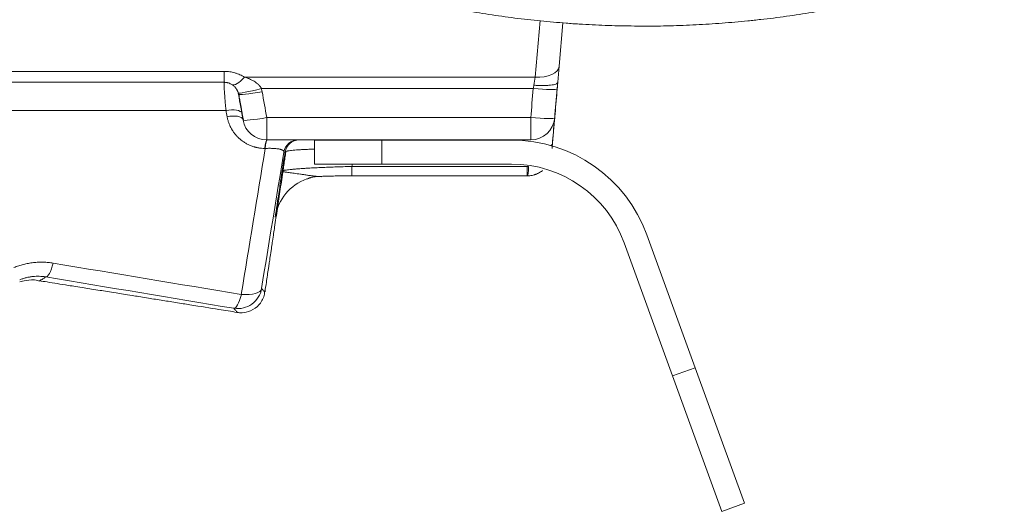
# Model space of a CAD drawing. Header units: millimetres. Extents: x -8 to 594, y 0 to 420.
# Tile 218 of 249: x 503.78 to 514.03, y 112.16 to 117.28. Entities that reach past the tile are written whole.
import ezdxf

# ---------------------------------------------------------------- set-up
doc = ezdxf.new("R2010")
doc.units = ezdxf.units.MM
doc.layers.add('1', color=7, linetype='Continuous', true_color=0xffffff)

msp = doc.modelspace()

# ---------------------------------------------------------------- linework, layer by layer
at = {"layer": '1', "color": 155, "linetype": 'Continuous', "lineweight": 13}
for p, q in [((509.149, 116.682), (509.2, 117.272)), ((503.32, 116.742), (505.911, 116.742)), ((505.911, 116.742), (505.911, 116.628)), ((506.121, 116.682), (509.149, 116.682)), ((509.134, 116.598), (509.149, 116.682)), ((509.128, 116.563), (506.298, 116.563)), ((506.353, 116.028), (506.353, 116.26)), ((506.353, 116.26), (509.102, 116.26)), ((509.102, 116.028), (509.102, 116.26)), ((507.55, 116.027), (507.55, 115.777)), ((507.24, 115.752), (509.063, 115.752)), ((507.24, 115.653), (507.24, 115.752)), ((509.063, 115.653), (509.063, 115.752)), ((510.579, 113.569), (510.814, 113.654))]:
    msp.add_line(p, q, dxfattribs=at)
at = {"layer": '1', "color": 155, "linetype": 'Continuous', "lineweight": 18}
for p, q in [((509.437, 117.248), (509.398, 116.796)), ((509.398, 116.796), (509.383, 116.628)), ((505.911, 116.628), (503.32, 116.628)), ((509.102, 116.028), (506.353, 116.028)), ((506.85, 116.027), (507.55, 116.027)), ((506.85, 115.777), (506.85, 116.027)), ((507.268, 116.028), (507.268, 116.027)), ((508.9, 116.027), (507.55, 116.027)), ((506.85, 115.777), (507.55, 115.777)), ((508.9, 115.777), (507.55, 115.777)), ((507.24, 115.653), (509.063, 115.653)), ((510.31, 115.04), (510.814, 113.654)), ((510.075, 114.955), (510.579, 113.569)), ((506.333, 114.442), (506.332, 114.443)), ((506.334, 114.441), (506.334, 114.441)), ((506.047, 114.231), (506.047, 114.231)), ((511.327, 112.245), (510.814, 113.654)), ((511.092, 112.159), (510.579, 113.569)), ((511.327, 112.245), (511.092, 112.159))]:
    msp.add_line(p, q, dxfattribs=at)
for centre, radius, start, end in [((509.102, 116.278), 0.25, 270, 355), ((508.9, 114.527), 1.5, 20, 90), ((508.9, 114.527), 1.25, 20, 90)]:
    msp.add_arc(centre, radius, start, end, dxfattribs=at)
at = {"layer": '1', "color": 155, "linetype": 'Continuous', "lineweight": 13}
for centre, major_axis, ratio, start_param, end_param in [((509.149, 116.818), (0.249, -0.022), 0.543179, 4.759875, 6.283185), ((506.121, 116.818), (0.131, 0.213), 0.322726, 3.140868, 4.230417), ((506.298, 116.581), (0.242, 0.064), 0.067416, 3.140331, 4.694431), ((509.128, 116.581), (-0.249, 0.022), 0.069492, 1.576876, 3.141593), ((506.305, 116.547), (-0.246, -0.043), 0.068701, 6.281899, 7.841862), ((505.951, 116.272), (-0.148, -0.026), 0.431604, 3.249473, 4.782077), ((505.962, 116.208), (-0.148, -0.026), 0.431589, 3.250523, 4.782027), ((506.353, 116.278), (-0.246, -0.043), 0.068701, 6.2819, 7.841862), ((509.102, 116.278), (-0.249, 0.022), 0.069492, 1.576876, 3.141593), ((506.356, 115.878), (0, -0.15), 0.157199, 3.141593, 4.288201), ((506.359, 115.878), (0, -0.15), 0.157199, 3.141593, 4.288203), ((509.069, 115.803), (0.001, -0.15), 0.058747, 6.282595, 7.500521), ((504.094, 114.848), (-0.041, -0.247), 0.225632, 0.004169, 1.176572), ((506.053, 114.521), (0.204, 0.144), 0.999991, 3.934388, 5.507075), ((506.053, 114.521), (0.041, 0.247), 0.22489, 3.144678, 4.319464), ((506.053, 114.521), (-0.247, 0.04), 0.392123, 1.778563, 3.138379)]:
    msp.add_ellipse(centre, major_axis=major_axis, ratio=ratio, start_param=start_param, end_param=end_param, dxfattribs=at)
at = {"layer": '1', "color": 155, "linetype": 'Continuous', "lineweight": 18}
for centre, major_axis, ratio, start_param, end_param in [((506.353, 116.278), (0, 0.25), 0.999999, 1.745329, 3.141593), ((506.68, 115.878), (0, -0.15), 0.999999, 3.141593, 4.549058), ((506.692, 115.878), (0, -0.15), 1, 3.141593, 4.560638), ((509.078, 116.015), (0.249, -0.022), 0.34087, 5.986137, 6.283185), ((506.936, 115.151), (0.493, -0.081), 0.996092, 1.733459, 1.783173), ((506.936, 115.151), (0.493, -0.081), 0.996092, 2.068583, 3.153851)]:
    msp.add_ellipse(centre, major_axis=major_axis, ratio=ratio, start_param=start_param, end_param=end_param, dxfattribs=at)
for points, knots in [([(510.282, 117.213), (510.237, 117.213), (510.192, 117.214), (510.102, 117.215), (510.057, 117.216), (509.922, 117.219), (509.832, 117.222), (509.697, 117.229), (509.629, 117.233), (509.562, 117.237), (509.517, 117.24), (509.494, 117.242), (509.382, 117.251), (509.203, 117.266), (509.024, 117.287), (508.89, 117.303), (508.845, 117.309), (508.756, 117.322), (508.711, 117.328), (508.578, 117.348), (508.489, 117.363), (508.357, 117.386), (508.312, 117.395), (508.224, 117.411), (508.18, 117.42), (508.048, 117.447), (507.96, 117.466), (507.829, 117.496), (507.764, 117.512), (507.698, 117.528), (507.655, 117.539), (507.633, 117.544), (507.525, 117.572), (507.438, 117.596), (507.266, 117.644), (507.18, 117.67), (507.009, 117.723), (506.924, 117.751), (506.819, 117.787), (506.798, 117.794), (506.755, 117.809), (506.734, 117.816), (506.671, 117.838), (506.629, 117.853), (506.504, 117.9), (506.421, 117.931), (506.296, 117.981), (506.255, 117.997), (506.193, 118.023), (506.173, 118.031), (506.132, 118.049), (505.948, 118.126), (505.766, 118.209), (505.527, 118.326), (505.448, 118.366), (505.33, 118.427), (505.291, 118.448), (505.213, 118.489), (505.097, 118.553), (504.982, 118.618), (504.868, 118.685), (504.83, 118.707), (504.754, 118.753), (504.642, 118.822), (504.53, 118.893), (504.42, 118.965), (504.384, 118.989), (504.311, 119.038), (504.275, 119.063), (504.203, 119.113), (504.167, 119.138), (504.095, 119.189), (504.06, 119.214), (503.954, 119.292), (503.814, 119.396), (503.677, 119.504), (503.576, 119.587), (503.542, 119.614), (503.475, 119.67), (503.375, 119.754), (503.277, 119.84), (503.18, 119.927), (503.148, 119.956), (503.1, 120), (503.084, 120.015), (503.053, 120.044), (502.974, 120.118), (502.896, 120.193), (502.804, 120.284), (502.773, 120.315), (502.713, 120.377), (502.683, 120.407), (502.593, 120.501), (502.534, 120.564), (502.447, 120.659), (502.418, 120.691), (502.361, 120.755), (502.276, 120.852), (502.193, 120.95), (502.125, 121.033), (502.111, 121.049), (502.084, 121.083), (502.07, 121.099), (502.03, 121.149), (501.95, 121.25), (501.872, 121.352), (501.796, 121.454), (501.77, 121.489), (501.72, 121.558), (501.695, 121.592), (501.646, 121.662), (501.621, 121.697), (501.573, 121.767), (501.549, 121.802), (501.478, 121.908), (501.431, 121.979), (501.34, 122.122), (501.295, 122.194), (501.229, 122.303), (501.208, 122.34), (501.165, 122.413), (501.101, 122.523), (501.039, 122.634), (500.979, 122.745), (500.959, 122.783), (500.92, 122.857), (500.901, 122.895), (500.844, 123.008), (500.806, 123.083), (500.752, 123.197), (500.734, 123.235), (500.698, 123.312), (500.681, 123.35), (500.629, 123.465), (500.596, 123.542), (500.53, 123.697), (500.499, 123.775), (500.437, 123.931), (500.408, 124.01), (500.364, 124.128), (500.35, 124.167), (500.322, 124.246), (500.281, 124.365), (500.243, 124.484), (500.205, 124.604), (500.193, 124.644), (500.169, 124.724), (500.157, 124.764), (500.123, 124.884), (500.1, 124.965), (500.058, 125.126), (500.038, 125.207), (500, 125.37), (499.981, 125.451), (499.956, 125.573), (499.947, 125.614), (499.931, 125.696), (499.907, 125.818), (499.885, 125.941), (499.865, 126.065), (499.859, 126.106), (499.846, 126.188), (499.828, 126.311), (499.813, 126.435), (499.798, 126.559), (499.794, 126.6), (499.785, 126.683), (499.781, 126.724), (499.773, 126.807), (499.77, 126.848), (499.763, 126.931), (499.76, 126.973), (499.751, 127.097), (499.742, 127.263), (499.736, 127.429), (499.733, 127.553), (499.732, 127.595), (499.731, 127.678), (499.73, 127.802), (499.732, 127.927), (499.735, 128.051), (499.736, 128.093), (499.739, 128.176), (499.74, 128.217), (499.746, 128.342), (499.751, 128.425), (499.759, 128.549), (499.763, 128.591), (499.769, 128.673), (499.773, 128.715), (499.784, 128.839), (499.793, 128.922), (499.807, 129.046), (499.812, 129.087), (499.823, 129.169), (499.839, 129.293), (499.858, 129.416), (499.878, 129.539), (499.885, 129.581), (499.899, 129.663), (499.922, 129.785), (499.946, 129.908), (499.972, 130.03), (499.981, 130.071), (499.999, 130.152), (500.009, 130.193), (500.028, 130.274), (500.038, 130.315), (500.058, 130.396), (500.068, 130.436), (500.1, 130.557), (500.144, 130.718), (500.192, 130.878), (500.229, 130.998), (500.242, 131.038), (500.268, 131.118), (500.308, 131.237), (500.349, 131.355), (500.393, 131.473), (500.407, 131.513), (500.437, 131.591), (500.452, 131.63), (500.498, 131.747), (500.53, 131.825), (500.579, 131.941), (500.595, 131.98), (500.629, 132.057), (500.646, 132.096), (500.698, 132.211), (500.733, 132.287), (500.806, 132.439), (500.881, 132.59), (500.959, 132.74), (501.019, 132.852), (501.04, 132.889), (501.081, 132.963), (501.143, 133.073), (501.208, 133.183), (501.273, 133.292), (501.296, 133.328), (501.329, 133.382), (501.34, 133.4), (501.363, 133.436), (501.42, 133.526), (501.478, 133.614), (501.549, 133.72), (501.573, 133.755), (501.622, 133.826), (501.646, 133.86), (501.72, 133.965), (501.771, 134.034), (501.847, 134.136), (501.873, 134.171), (501.925, 134.238), (502.004, 134.34), (502.084, 134.44), (502.153, 134.522), (502.166, 134.539), (502.194, 134.572), (502.235, 134.621), (502.333, 134.735), (502.419, 134.831), (502.506, 134.927), (502.535, 134.958), (502.594, 135.021), (502.624, 135.052), (502.684, 135.115), (502.714, 135.146), (502.774, 135.207), (502.805, 135.238), (502.897, 135.329), (503.021, 135.449), (503.149, 135.566), (503.246, 135.653), (503.278, 135.682), (503.344, 135.739), (503.442, 135.825), (503.543, 135.908), (503.644, 135.99), (503.678, 136.017), (503.746, 136.072), (503.781, 136.098), (503.885, 136.178), (503.954, 136.231), (504.06, 136.308), (504.096, 136.334), (504.167, 136.384), (504.203, 136.41), (504.311, 136.484), (504.384, 136.533), (504.531, 136.63), (504.605, 136.677), (504.754, 136.77), (504.83, 136.815), (504.925, 136.871), (504.944, 136.882), (504.982, 136.904), (505.001, 136.915), (505.058, 136.948), (505.174, 137.013), (505.291, 137.075), (505.408, 137.137), (505.448, 137.157), (505.507, 137.187), (505.527, 137.197), (505.566, 137.216), (505.666, 137.265), (505.766, 137.313), (505.927, 137.387), (506.009, 137.423), (506.172, 137.493), (506.254, 137.527), (506.358, 137.568), (506.378, 137.576), (506.42, 137.592), (506.482, 137.616), (506.545, 137.64), (506.67, 137.686), (506.754, 137.716), (506.881, 137.759), (506.924, 137.773), (507.008, 137.801), (507.051, 137.815), (507.179, 137.855), (507.265, 137.88), (507.394, 137.917), (507.437, 137.929), (507.523, 137.953), (507.567, 137.964), (507.654, 137.986), (507.697, 137.997), (507.784, 138.019), (507.828, 138.029), (507.959, 138.059), (508.047, 138.078), (508.223, 138.114), (508.311, 138.131), (508.444, 138.155), (508.488, 138.163), (508.577, 138.177), (508.621, 138.184), (508.754, 138.205), (508.844, 138.217), (508.978, 138.234), (509.022, 138.239), (509.089, 138.247), (509.112, 138.249), (509.156, 138.254), (509.179, 138.257), (509.38, 138.277), (509.56, 138.291), (509.919, 138.309), (510.099, 138.313), (510.28, 138.313)], [0, 0, 0, 0, 0.003906, 0.003906, 0.007812, 0.007812, 0.015625, 0.015625, 0.019531, 0.021484, 0.021484, 0.023437, 0.023437, 0.03125, 0.039062, 0.039062, 0.042969, 0.042969, 0.046875, 0.046875, 0.054687, 0.054687, 0.058594, 0.058594, 0.0625, 0.0625, 0.070312, 0.070312, 0.074219, 0.076172, 0.076172, 0.078125, 0.078125, 0.085937, 0.085937, 0.09375, 0.09375, 0.101562, 0.101562, 0.103516, 0.103516, 0.105469, 0.105469, 0.109375, 0.109375, 0.117187, 0.117187, 0.121094, 0.121094, 0.123047, 0.123047, 0.125, 0.140625, 0.140625, 0.148437, 0.148437, 0.152344, 0.152344, 0.15625, 0.164062, 0.164062, 0.167969, 0.167969, 0.171875, 0.179687, 0.179687, 0.183594, 0.183594, 0.1875, 0.1875, 0.191406, 0.191406, 0.195312, 0.195312, 0.203125, 0.210937, 0.210937, 0.214844, 0.214844, 0.21875, 0.226562, 0.226562, 0.230469, 0.230469, 0.232422, 0.232422, 0.234375, 0.242187, 0.242187, 0.246094, 0.246094, 0.25, 0.25, 0.257812, 0.257812, 0.261719, 0.261719, 0.265625, 0.273437, 0.273437, 0.275391, 0.275391, 0.277344, 0.277344, 0.28125, 0.289062, 0.289062, 0.292969, 0.292969, 0.296875, 0.296875, 0.300781, 0.300781, 0.304687, 0.304687, 0.3125, 0.3125, 0.320312, 0.320312, 0.324219, 0.324219, 0.328125, 0.335937, 0.335937, 0.339844, 0.339844, 0.34375, 0.34375, 0.351562, 0.351562, 0.355469, 0.355469, 0.359375, 0.359375, 0.367187, 0.367187, 0.375, 0.375, 0.382812, 0.382812, 0.386719, 0.386719, 0.390625, 0.398437, 0.398437, 0.402344, 0.402344, 0.40625, 0.40625, 0.414062, 0.414062, 0.421875, 0.421875, 0.429687, 0.429687, 0.433594, 0.433594, 0.4375, 0.445312, 0.445312, 0.449219, 0.449219, 0.453125, 0.460937, 0.460937, 0.464844, 0.464844, 0.46875, 0.46875, 0.472656, 0.472656, 0.476562, 0.476562, 0.484375, 0.492187, 0.492187, 0.496094, 0.496094, 0.5, 0.507812, 0.507812, 0.511719, 0.511719, 0.515625, 0.515625, 0.523437, 0.523437, 0.527344, 0.527344, 0.53125, 0.53125, 0.539062, 0.539062, 0.542969, 0.542969, 0.546875, 0.554687, 0.554687, 0.558594, 0.558594, 0.5625, 0.570312, 0.570312, 0.574219, 0.574219, 0.578125, 0.578125, 0.582031, 0.582031, 0.585937, 0.585937, 0.59375, 0.601562, 0.601562, 0.605469, 0.605469, 0.609375, 0.617187, 0.617187, 0.621094, 0.621094, 0.625, 0.625, 0.632812, 0.632812, 0.636719, 0.636719, 0.640625, 0.640625, 0.648437, 0.648437, 0.65625, 0.664062, 0.664062, 0.667969, 0.667969, 0.671875, 0.679687, 0.679687, 0.683594, 0.683594, 0.685547, 0.685547, 0.6875, 0.695312, 0.695312, 0.699219, 0.699219, 0.703125, 0.703125, 0.710937, 0.710937, 0.714844, 0.714844, 0.71875, 0.726562, 0.726562, 0.728516, 0.728516, 0.730469, 0.734375, 0.742187, 0.742187, 0.746094, 0.746094, 0.75, 0.75, 0.753906, 0.753906, 0.757812, 0.757812, 0.765625, 0.773437, 0.773437, 0.777344, 0.777344, 0.78125, 0.789062, 0.789062, 0.792969, 0.792969, 0.796875, 0.796875, 0.804687, 0.804687, 0.808594, 0.808594, 0.8125, 0.8125, 0.820312, 0.820312, 0.828125, 0.828125, 0.835937, 0.835937, 0.837891, 0.837891, 0.839844, 0.839844, 0.84375, 0.851562, 0.851562, 0.855469, 0.855469, 0.857422, 0.857422, 0.859375, 0.867187, 0.867187, 0.875, 0.875, 0.882812, 0.882812, 0.884766, 0.884766, 0.886719, 0.890625, 0.890625, 0.898437, 0.898437, 0.902344, 0.902344, 0.90625, 0.90625, 0.914062, 0.914062, 0.917969, 0.917969, 0.921875, 0.921875, 0.925781, 0.925781, 0.929687, 0.929687, 0.9375, 0.9375, 0.945312, 0.945312, 0.949219, 0.949219, 0.953125, 0.953125, 0.960937, 0.960937, 0.964844, 0.964844, 0.966797, 0.966797, 0.96875, 0.96875, 0.984375, 0.984375, 1, 1, 1, 1]), ([(520.643, 125.76), (520.629, 125.685), (520.614, 125.61), (520.59, 125.494), (520.581, 125.453), (520.563, 125.372), (520.534, 125.25), (520.504, 125.129), (520.473, 125.008), (520.462, 124.967), (520.44, 124.887), (520.429, 124.847), (520.394, 124.726), (520.37, 124.646), (520.32, 124.486), (520.294, 124.407), (520.241, 124.248), (520.213, 124.169), (520.17, 124.051), (520.155, 124.012), (520.125, 123.933), (520.11, 123.894), (520.064, 123.777), (520.033, 123.699), (519.984, 123.583), (519.967, 123.545), (519.934, 123.467), (519.917, 123.429), (519.865, 123.314), (519.829, 123.237), (519.757, 123.085), (519.682, 122.934), (519.604, 122.785), (519.554, 122.692), (519.544, 122.673), (519.523, 122.636), (519.513, 122.617), (519.482, 122.562), (519.42, 122.451), (519.356, 122.342), (519.29, 122.233), (519.268, 122.197), (519.223, 122.124), (519.201, 122.089), (519.155, 122.017), (519.132, 121.981), (519.085, 121.91), (519.062, 121.875), (518.991, 121.769), (518.894, 121.628), (518.793, 121.49), (518.73, 121.405), (518.717, 121.388), (518.691, 121.354), (518.678, 121.337), (518.639, 121.286), (518.56, 121.184), (518.48, 121.084), (518.398, 120.985), (518.371, 120.952), (518.315, 120.887), (518.287, 120.854), (518.231, 120.789), (518.202, 120.757), (518.145, 120.693), (518.116, 120.661), (518.029, 120.565), (517.97, 120.503), (517.851, 120.378), (517.791, 120.317), (517.698, 120.225), (517.668, 120.195), (517.605, 120.135), (517.512, 120.045), (517.416, 119.957), (517.319, 119.87), (517.286, 119.842), (517.221, 119.784), (517.188, 119.756), (517.122, 119.7), (517.089, 119.672), (517.022, 119.616), (516.988, 119.588), (516.887, 119.506), (516.75, 119.398), (516.61, 119.293), (516.504, 119.216), (516.469, 119.19), (516.397, 119.139), (516.361, 119.114), (516.253, 119.039), (516.181, 118.99), (516.07, 118.918), (516.034, 118.894), (515.959, 118.847), (515.922, 118.824), (515.847, 118.777), (515.791, 118.743), (515.734, 118.709), (515.697, 118.686), (515.678, 118.675), (515.582, 118.619), (515.429, 118.532), (515.273, 118.449), (515.156, 118.387), (515.116, 118.367), (515.037, 118.327), (514.918, 118.268), (514.798, 118.212), (514.677, 118.156), (514.636, 118.138), (514.575, 118.111), (514.555, 118.102), (514.514, 118.084), (514.453, 118.058), (514.371, 118.024), (514.309, 117.998), (514.268, 117.982), (514.247, 117.973), (514.144, 117.932), (513.977, 117.869), (513.809, 117.809), (513.682, 117.766), (513.64, 117.752), (513.555, 117.724), (513.512, 117.711), (513.384, 117.671), (513.299, 117.645), (513.169, 117.609), (513.126, 117.597), (513.061, 117.579), (513.04, 117.573), (512.996, 117.562), (512.931, 117.545), (512.866, 117.528), (512.779, 117.507), (512.735, 117.497), (512.604, 117.467), (512.516, 117.448), (512.341, 117.412), (512.252, 117.395), (512.12, 117.371), (512.075, 117.364), (511.986, 117.349), (511.942, 117.342), (511.809, 117.322), (511.72, 117.309), (511.586, 117.292), (511.541, 117.287), (511.474, 117.28), (511.451, 117.277), (511.407, 117.272), (511.295, 117.261), (511.183, 117.251), (511.048, 117.241), (511.003, 117.237), (510.913, 117.232), (510.868, 117.229), (510.778, 117.225), (510.733, 117.223), (510.643, 117.219), (510.598, 117.218), (510.463, 117.214), (510.372, 117.213), (510.282, 117.213)], [0, 0, 0, 0, 0.016452, 0.016452, 0.025393, 0.025393, 0.034335, 0.052217, 0.052217, 0.061159, 0.061159, 0.0701, 0.0701, 0.087983, 0.087983, 0.105866, 0.105866, 0.123748, 0.123748, 0.13269, 0.13269, 0.141631, 0.141631, 0.159514, 0.159514, 0.168455, 0.168455, 0.177396, 0.177396, 0.195279, 0.195279, 0.213162, 0.231044, 0.231044, 0.235515, 0.235515, 0.239986, 0.239986, 0.248927, 0.26681, 0.26681, 0.275751, 0.275751, 0.284692, 0.284692, 0.293634, 0.293634, 0.302575, 0.302575, 0.320458, 0.33834, 0.33834, 0.342811, 0.342811, 0.347282, 0.347282, 0.356223, 0.374106, 0.374106, 0.383047, 0.383047, 0.391989, 0.391989, 0.40093, 0.40093, 0.409871, 0.409871, 0.427754, 0.427754, 0.445637, 0.445637, 0.454578, 0.454578, 0.463519, 0.481402, 0.481402, 0.490343, 0.490343, 0.499285, 0.499285, 0.508226, 0.508226, 0.517167, 0.517167, 0.53505, 0.552933, 0.552933, 0.561874, 0.561874, 0.570815, 0.570815, 0.588698, 0.588698, 0.597639, 0.597639, 0.606581, 0.606581, 0.615522, 0.619993, 0.619993, 0.624464, 0.624464, 0.642346, 0.660229, 0.660229, 0.66917, 0.66917, 0.678112, 0.695994, 0.695994, 0.704936, 0.704936, 0.709406, 0.709406, 0.713877, 0.722818, 0.727289, 0.727289, 0.73176, 0.73176, 0.749642, 0.767525, 0.767525, 0.776466, 0.776466, 0.785408, 0.785408, 0.80329, 0.80329, 0.812232, 0.812232, 0.816702, 0.816702, 0.821173, 0.830114, 0.830114, 0.839056, 0.839056, 0.856938, 0.856938, 0.874821, 0.874821, 0.883763, 0.883763, 0.892704, 0.892704, 0.910587, 0.910587, 0.919528, 0.919528, 0.923999, 0.923999, 0.928469, 0.946352, 0.946352, 0.955293, 0.955293, 0.964235, 0.964235, 0.973176, 0.973176, 0.982117, 0.982117, 1, 1, 1, 1]), ([(505.99, 116.605), (505.985, 116.608), (505.98, 116.611), (505.971, 116.615), (505.968, 116.617), (505.962, 116.619), (505.959, 116.62), (505.955, 116.621), (505.954, 116.622), (505.952, 116.622), (505.95, 116.623), (505.947, 116.623), (505.942, 116.625), (505.938, 116.625), (505.932, 116.626), (505.93, 116.627), (505.927, 116.627), (505.925, 116.627), (505.919, 116.628), (505.915, 116.628), (505.911, 116.628)], [0, 0, 0, 0, 0.25, 0.25, 0.375, 0.375, 0.5, 0.5, 0.53125, 0.53125, 0.5625, 0.625, 0.625, 0.75, 0.75, 0.8125, 0.8125, 0.875, 0.875, 1, 1, 1, 1]), ([(506.056, 116.516), (506.055, 116.522), (506.053, 116.527), (506.05, 116.535), (506.049, 116.538), (506.047, 116.542), (506.045, 116.545), (506.043, 116.549), (506.041, 116.552), (506.039, 116.556), (506.038, 116.558), (506.037, 116.559), (506.034, 116.564), (506.031, 116.567), (506.026, 116.575), (506.023, 116.578), (506.017, 116.584), (506.014, 116.587), (506.009, 116.592), (506.007, 116.593), (506.004, 116.596), (506.002, 116.597), (505.997, 116.601), (505.994, 116.603), (505.99, 116.605)], [0, 0, 0, 0, 0.125, 0.125, 0.1875, 0.1875, 0.25, 0.25, 0.3125, 0.34375, 0.34375, 0.375, 0.375, 0.5, 0.5, 0.625, 0.625, 0.75, 0.75, 0.8125, 0.8125, 0.875, 0.875, 1, 1, 1, 1]), ([(509.327, 115.988), (509.331, 116.027), (509.334, 116.066), (509.345, 116.193), (509.353, 116.28), (509.368, 116.454), (509.375, 116.541), (509.383, 116.628)], [0, 0, 0, 0, 0.183894, 0.183894, 0.591947, 0.591947, 1, 1, 1, 1]), ([(509.383, 116.628), (509.383, 116.627), (509.383, 116.626), (509.383, 116.625), (509.383, 116.623), (509.382, 116.618), (509.381, 116.608), (509.381, 116.599), (509.379, 116.582), (509.378, 116.571), (509.377, 116.559)], [0, 0, 0, 0, 0.03125, 0.03125, 0.0625, 0.125, 0.25, 0.5, 0.5, 1, 1, 1, 1]), ([(506.062, 116.504), (506.062, 116.504), (506.062, 116.504), (506.062, 116.502), (506.062, 116.501), (506.063, 116.498), (506.064, 116.494), (506.065, 116.488), (506.065, 116.487), (506.065, 116.484), (506.066, 116.483), (506.066, 116.478), (506.067, 116.475), (506.069, 116.465), (506.07, 116.457), (506.073, 116.443), (506.074, 116.438), (506.075, 116.431), (506.075, 116.428), (506.076, 116.423), (506.077, 116.42), (506.079, 116.407), (506.081, 116.395), (506.086, 116.37), (506.088, 116.356), (506.091, 116.339), (506.092, 116.335), (506.093, 116.328), (506.094, 116.324), (506.096, 116.313), (506.097, 116.306), (506.098, 116.298)], [0, 0, 0, 0, 0.0625, 0.0625, 0.125, 0.125, 0.25, 0.25, 0.28125, 0.28125, 0.3125, 0.3125, 0.375, 0.375, 0.5, 0.5, 0.5625, 0.5625, 0.59375, 0.59375, 0.625, 0.625, 0.75, 0.75, 0.875, 0.875, 0.90625, 0.90625, 0.9375, 0.9375, 1, 1, 1, 1]), ([(509.351, 116.256), (509.351, 116.256), (509.351, 116.256), (509.35, 116.254), (509.35, 116.252), (509.35, 116.246), (509.349, 116.241), (509.349, 116.237), (509.349, 116.236), (509.349, 116.234), (509.349, 116.233), (509.348, 116.231), (509.348, 116.229), (509.348, 116.223), (509.347, 116.215), (509.346, 116.201), (509.345, 116.19), (509.344, 116.181), (509.344, 116.176), (509.343, 116.172), (509.343, 116.168), (509.343, 116.167), (509.342, 116.159), (509.341, 116.145), (509.339, 116.123), (509.337, 116.1), (509.335, 116.083), (509.334, 116.071), (509.334, 116.066), (509.333, 116.057), (509.333, 116.053), (509.332, 116.04), (509.33, 116.021), (509.328, 116.002), (509.328, 115.993)], [0, 0, 0, 0, 0.059312, 0.059312, 0.122025, 0.184737, 0.24745, 0.24745, 0.263128, 0.263128, 0.278806, 0.278806, 0.310162, 0.310162, 0.372875, 0.435587, 0.4983, 0.4983, 0.529656, 0.545334, 0.545334, 0.561012, 0.561012, 0.623725, 0.686437, 0.74915, 0.811862, 0.811862, 0.843219, 0.843219, 0.874575, 0.874575, 0.937287, 1, 1, 1, 1]), ([(506.335, 114.446), (506.339, 114.475), (506.347, 114.529), (506.359, 114.614), (506.369, 114.676), (506.376, 114.725), (506.384, 114.776), (506.399, 114.881), (506.418, 115.007), (506.435, 115.121), (506.451, 115.226), (506.465, 115.323), (506.48, 115.422), (506.495, 115.521), (506.51, 115.622), (506.523, 115.708), (506.534, 115.783), (506.543, 115.844), (506.549, 115.88), (506.552, 115.898)], [0, 0, 0, 0, 0.016157, 0.025378, 0.033655, 0.037791, 0.042181, 0.052565, 0.08473, 0.13885, 0.190093, 0.255314, 0.336044, 0.433795, 0.550068, 0.6864, 0.779779, 0.885365, 1, 1, 1, 1]), ([(506.848, 115.931), (506.843, 115.931), (506.838, 115.931), (506.831, 115.931), (506.828, 115.931), (506.823, 115.931), (506.816, 115.931), (506.809, 115.931), (506.787, 115.93), (506.769, 115.929), (506.736, 115.928), (506.72, 115.927), (506.698, 115.926), (506.691, 115.926), (506.681, 115.925), (506.677, 115.925), (506.672, 115.924), (506.67, 115.924), (506.667, 115.924), (506.652, 115.923), (506.639, 115.922), (506.617, 115.92), (506.598, 115.917), (506.582, 115.915), (506.574, 115.913), (506.573, 115.913), (506.572, 115.913), (506.571, 115.913), (506.569, 115.912), (506.564, 115.911), (506.56, 115.91), (506.554, 115.908), (506.547, 115.905), (506.544, 115.902), (506.544, 115.9)], [0, 0, 0, 0, 0.027188, 0.027188, 0.039988, 0.039988, 0.052788, 0.078388, 0.078388, 0.18079, 0.18079, 0.283191, 0.283191, 0.334391, 0.334391, 0.359992, 0.359992, 0.372792, 0.372792, 0.385592, 0.487993, 0.487993, 0.590395, 0.692796, 0.692796, 0.705596, 0.705596, 0.718396, 0.718396, 0.743997, 0.795197, 0.795197, 0.897599, 1, 1, 1, 1]), ([(506.514, 115.704), (506.513, 115.703), (506.513, 115.703), (506.513, 115.702), (506.513, 115.7), (506.512, 115.696), (506.511, 115.689), (506.51, 115.683), (506.509, 115.67), (506.506, 115.654), (506.504, 115.638), (506.501, 115.621), (506.5, 115.613), (506.498, 115.602), (506.498, 115.6), (506.497, 115.597)], [0, 0, 0, 0, 0.014423, 0.014423, 0.028845, 0.05769, 0.11538, 0.23076, 0.23076, 0.461521, 0.692281, 0.692281, 0.923041, 0.923041, 1, 1, 1, 1]), ([(507.24, 115.654), (507.214, 115.654), (507.188, 115.654), (507.137, 115.653), (507.111, 115.653), (507.06, 115.652), (507.035, 115.652), (506.998, 115.651), (506.985, 115.651), (506.967, 115.65), (506.961, 115.65), (506.951, 115.65), (506.948, 115.649), (506.942, 115.649), (506.939, 115.649), (506.936, 115.649)], [0, 0, 0, 0, 0.25, 0.25, 0.5, 0.5, 0.75, 0.75, 0.875, 0.875, 0.9375, 0.9375, 0.96875, 0.96875, 1, 1, 1, 1]), ([(509.223, 115.709), (509.223, 115.708), (509.223, 115.708), (509.219, 115.705), (509.216, 115.703), (509.21, 115.698), (509.206, 115.696), (509.196, 115.69), (509.183, 115.682), (509.169, 115.675), (509.158, 115.671), (509.152, 115.668), (509.146, 115.667), (509.143, 115.665), (509.141, 115.665), (509.131, 115.662), (509.116, 115.658), (509.1, 115.656), (509.085, 115.654), (509.077, 115.654), (509.069, 115.654)], [0, 0, 0, 0, 0.010251, 0.010251, 0.080947, 0.080947, 0.151644, 0.151644, 0.293036, 0.434429, 0.434429, 0.505125, 0.540474, 0.540474, 0.575822, 0.575822, 0.717215, 0.858607, 0.858607, 1, 1, 1, 1]), ([(503.781, 114.55), (503.798, 114.557), (503.848, 114.563), (503.924, 114.577), (503.979, 114.56), (503.984, 114.558)], [0, 0, 0, 0, 0.438339, 0.946538, 1, 1, 1, 1]), ([(503.986, 114.561), (504.012, 114.557), (504.105, 114.542), (504.255, 114.518), (504.437, 114.489), (504.596, 114.464), (504.757, 114.439), (504.924, 114.412), (505.064, 114.389), (505.176, 114.371), (505.254, 114.359), (505.331, 114.346), (505.437, 114.329), (505.633, 114.298), (505.834, 114.266), (505.985, 114.241), (506.043, 114.232)], [0, 0, 0, 0, 0.08179, 0.283786, 0.414348, 0.522083, 0.604374, 0.664339, 0.705116, 0.721733, 0.737653, 0.754141, 0.772081, 0.813847, 0.920753, 1, 1, 1, 1]), ([(506.041, 114.233), (506.05, 114.229), (506.08, 114.227), (506.157, 114.231), (506.264, 114.287), (506.324, 114.383), (506.332, 114.429), (506.331, 114.446)], [0, 0, 0, 0, 0.182947, 0.407163, 0.626664, 0.858848, 1, 1, 1, 1])]:
    msp.add_open_spline(points, degree=3, knots=knots, dxfattribs=at)
at = {"layer": '1', "color": 155, "linetype": 'Continuous', "lineweight": 13}
for points, knots in [([(505.911, 116.742), (505.921, 116.742), (505.93, 116.741), (505.949, 116.74), (505.967, 116.738), (505.995, 116.733), (506.013, 116.729), (506.026, 116.725), (506.031, 116.723), (506.039, 116.721), (506.044, 116.719), (506.057, 116.714), (506.065, 116.711), (506.09, 116.7), (506.106, 116.691), (506.121, 116.682)], [0, 0, 0, 0, 0.125, 0.125, 0.25, 0.375, 0.5, 0.5, 0.5625, 0.5625, 0.625, 0.625, 0.75, 0.75, 1, 1, 1, 1]), ([(506.121, 116.682), (506.13, 116.679), (506.138, 116.676), (506.151, 116.672), (506.155, 116.67), (506.164, 116.667), (506.168, 116.665), (506.181, 116.66), (506.189, 116.656), (506.205, 116.648), (506.213, 116.643), (506.228, 116.634), (506.236, 116.629), (506.246, 116.621), (506.25, 116.618), (506.257, 116.612), (506.261, 116.609), (506.267, 116.603), (506.27, 116.6), (506.277, 116.593), (506.28, 116.59), (506.285, 116.583), (506.288, 116.579), (506.293, 116.571), (506.296, 116.567), (506.298, 116.563)], [0, 0, 0, 0, 0.125, 0.125, 0.1875, 0.1875, 0.25, 0.25, 0.375, 0.375, 0.5, 0.5, 0.625, 0.625, 0.6875, 0.6875, 0.75, 0.75, 0.8125, 0.8125, 0.875, 0.875, 0.9375, 0.9375, 1, 1, 1, 1]), ([(505.929, 116.334), (505.928, 116.345), (505.927, 116.355), (505.925, 116.371), (505.925, 116.377), (505.924, 116.384), (505.924, 116.387), (505.923, 116.392), (505.922, 116.405), (505.92, 116.427), (505.918, 116.455), (505.916, 116.481), (505.915, 116.497), (505.914, 116.509), (505.913, 116.513), (505.913, 116.52), (505.913, 116.524), (505.912, 116.535), (505.911, 116.548), (505.91, 116.566), (505.91, 116.582), (505.91, 116.592), (505.91, 116.598), (505.91, 116.6), (505.91, 116.604), (505.91, 116.606), (505.91, 116.611), (505.91, 116.617), (505.911, 116.623), (505.912, 116.626), (505.913, 116.627), (505.914, 116.628), (505.914, 116.628)], [0, 0, 0, 0, 0.0625, 0.0625, 0.09375, 0.09375, 0.109375, 0.109375, 0.125, 0.1875, 0.25, 0.3125, 0.375, 0.375, 0.40625, 0.40625, 0.4375, 0.4375, 0.5, 0.5625, 0.625, 0.6875, 0.6875, 0.71875, 0.71875, 0.75, 0.75, 0.8125, 0.875, 0.9375, 0.9375, 1, 1, 1, 1]), ([(509.134, 116.598), (509.15, 116.596), (509.166, 116.595), (509.198, 116.594), (509.213, 116.594), (509.243, 116.594), (509.258, 116.594), (509.284, 116.596), (509.297, 116.597), (509.32, 116.599), (509.33, 116.601), (509.349, 116.605), (509.356, 116.607), (509.369, 116.612), (509.374, 116.615), (509.381, 116.621), (509.383, 116.624), (509.383, 116.628)], [0, 0, 0, 0, 0.125, 0.125, 0.25, 0.25, 0.375, 0.375, 0.5, 0.5, 0.625, 0.625, 0.75, 0.75, 0.875, 0.875, 1, 1, 1, 1]), ([(505.929, 116.334), (505.654, 116.334), (505.38, 116.334), (504.486, 116.334), (503.867, 116.334), (503.248, 116.335)], [0, 0, 0, 0, 0.307496, 0.307496, 1, 1, 1, 1]), ([(506.335, 115.94), (506.322, 115.94), (506.31, 115.94), (506.285, 115.942), (506.273, 115.944), (506.255, 115.947), (506.249, 115.949), (506.24, 115.951), (506.237, 115.952), (506.232, 115.953), (506.229, 115.954), (506.214, 115.958), (506.203, 115.962), (506.18, 115.97), (506.169, 115.975), (506.148, 115.985), (506.128, 115.997), (506.108, 116.01), (506.097, 116.018), (506.094, 116.02), (506.09, 116.023), (506.083, 116.029), (506.076, 116.034), (506.063, 116.046), (506.055, 116.054), (506.039, 116.07), (506.024, 116.087), (506.01, 116.105), (506.001, 116.119), (505.998, 116.124), (505.993, 116.131), (505.992, 116.134), (505.989, 116.139), (505.987, 116.141), (505.98, 116.153), (505.975, 116.164), (505.966, 116.184), (505.957, 116.205), (505.951, 116.226), (505.945, 116.248), (505.942, 116.259), (505.94, 116.27)], [0, 0, 0, 0, 0.0625, 0.0625, 0.125, 0.125, 0.15625, 0.15625, 0.171875, 0.171875, 0.1875, 0.1875, 0.25, 0.25, 0.3125, 0.3125, 0.375, 0.4375, 0.4375, 0.453125, 0.453125, 0.46875, 0.5, 0.5, 0.5625, 0.5625, 0.625, 0.6875, 0.6875, 0.71875, 0.71875, 0.734375, 0.734375, 0.75, 0.75, 0.8125, 0.8125, 0.875, 0.9375, 0.9375, 1, 1, 1, 1]), ([(506.532, 115.902), (506.532, 115.904), (506.532, 115.905), (506.531, 115.907), (506.531, 115.908), (506.531, 115.909), (506.53, 115.91), (506.529, 115.912), (506.528, 115.914), (506.525, 115.916), (506.524, 115.917), (506.52, 115.92), (506.518, 115.921), (506.514, 115.923), (506.513, 115.924), (506.511, 115.924), (506.51, 115.925), (506.509, 115.925), (506.505, 115.927), (506.501, 115.928), (506.494, 115.93), (506.49, 115.931), (506.482, 115.933), (506.477, 115.934), (506.47, 115.935), (506.468, 115.935), (506.462, 115.936), (506.46, 115.936), (506.452, 115.937), (506.446, 115.938), (506.435, 115.939), (506.428, 115.939), (506.419, 115.94), (506.416, 115.94), (506.411, 115.94), (506.409, 115.94), (506.406, 115.94), (506.404, 115.94), (506.395, 115.941), (506.388, 115.941), (506.374, 115.941), (506.36, 115.94), (506.345, 115.94), (506.337, 115.94)], [0, 0, 0, 0, 0.0625, 0.0625, 0.09375, 0.09375, 0.125, 0.125, 0.1875, 0.1875, 0.25, 0.25, 0.3125, 0.3125, 0.34375, 0.34375, 0.359375, 0.359375, 0.375, 0.4375, 0.4375, 0.5, 0.5, 0.5625, 0.5625, 0.59375, 0.59375, 0.625, 0.625, 0.6875, 0.6875, 0.75, 0.75, 0.78125, 0.78125, 0.796875, 0.796875, 0.8125, 0.8125, 0.875, 0.875, 0.9375, 1, 1, 1, 1]), ([(506.544, 115.9), (506.542, 115.901), (506.54, 115.901), (506.536, 115.901), (506.534, 115.902), (506.532, 115.902)], [0, 0, 0, 0, 0.5, 0.5, 1, 1, 1, 1]), ([(506.514, 115.704), (506.514, 115.705), (506.515, 115.706), (506.52, 115.708), (506.523, 115.709), (506.529, 115.71), (506.531, 115.71), (506.532, 115.711), (506.534, 115.711), (506.535, 115.711), (506.538, 115.712), (506.541, 115.712), (506.551, 115.714), (506.559, 115.715), (506.576, 115.717), (506.586, 115.718), (506.603, 115.72), (506.608, 115.721), (506.617, 115.721), (506.62, 115.722), (506.625, 115.722), (506.627, 115.722), (506.63, 115.723), (506.645, 115.724), (506.674, 115.726), (506.706, 115.729), (506.739, 115.731), (506.757, 115.732), (506.777, 115.733), (506.78, 115.733), (506.784, 115.734), (506.787, 115.734), (506.794, 115.734), (506.808, 115.735), (506.823, 115.736), (506.853, 115.737), (506.893, 115.739), (506.937, 115.741), (506.97, 115.743), (506.981, 115.743), (506.996, 115.744), (506.998, 115.744), (507.004, 115.744), (507.013, 115.745), (507.021, 115.745), (507.05, 115.746), (507.074, 115.747), (507.121, 115.748), (507.144, 115.749), (507.192, 115.751), (507.216, 115.751), (507.24, 115.752)], [0, 0, 0, 0, 0.0625, 0.0625, 0.125, 0.125, 0.140625, 0.148437, 0.148437, 0.15625, 0.15625, 0.1875, 0.1875, 0.25, 0.25, 0.3125, 0.3125, 0.34375, 0.34375, 0.359375, 0.359375, 0.367187, 0.367187, 0.375, 0.4375, 0.5, 0.5, 0.5625, 0.5625, 0.570313, 0.570313, 0.578125, 0.578125, 0.59375, 0.625, 0.625, 0.6875, 0.75, 0.75, 0.78125, 0.78125, 0.789063, 0.789063, 0.796875, 0.8125, 0.8125, 0.875, 0.875, 0.9375, 0.9375, 1, 1, 1, 1]), ([(506.514, 115.704), (506.514, 115.704), (506.514, 115.704), (506.514, 115.704), (506.514, 115.703), (506.514, 115.703), (506.514, 115.703), (506.514, 115.702), (506.515, 115.701), (506.516, 115.701), (506.517, 115.7), (506.517, 115.7), (506.519, 115.7), (506.521, 115.699), (506.524, 115.698), (506.527, 115.697), (506.528, 115.697), (506.53, 115.697), (506.535, 115.696), (506.541, 115.694), (506.548, 115.693), (506.551, 115.693), (506.552, 115.693), (506.557, 115.692), (506.56, 115.691), (506.57, 115.69), (506.577, 115.689), (506.601, 115.685), (506.619, 115.683), (506.648, 115.679), (506.659, 115.677), (506.681, 115.674), (506.692, 115.673), (506.71, 115.67), (506.716, 115.669), (506.728, 115.668), (506.734, 115.667), (506.753, 115.664), (506.766, 115.662), (506.791, 115.658), (506.805, 115.657), (506.825, 115.654), (506.831, 115.653), (506.844, 115.652), (506.851, 115.651), (506.864, 115.65), (506.871, 115.649), (506.884, 115.648), (506.891, 115.648), (506.904, 115.648), (506.91, 115.648), (506.923, 115.648), (506.93, 115.648), (506.936, 115.649)], [0, 0, 0, 0, 0.001953, 0.001953, 0.003906, 0.007813, 0.015625, 0.03125, 0.0625, 0.078125, 0.078125, 0.09375, 0.09375, 0.125, 0.15625, 0.15625, 0.171875, 0.1875, 0.1875, 0.25, 0.265625, 0.265625, 0.28125, 0.28125, 0.3125, 0.3125, 0.375, 0.375, 0.5, 0.5, 0.5625, 0.5625, 0.625, 0.625, 0.65625, 0.65625, 0.6875, 0.6875, 0.75, 0.75, 0.8125, 0.8125, 0.84375, 0.84375, 0.875, 0.875, 0.90625, 0.90625, 0.9375, 0.9375, 0.96875, 0.96875, 1, 1, 1, 1]), ([(506.497, 115.597), (506.493, 115.568), (506.489, 115.539), (506.48, 115.481), (506.475, 115.453), (506.469, 115.412), (506.466, 115.393), (506.464, 115.374), (506.462, 115.362), (506.461, 115.357), (506.457, 115.328), (506.454, 115.308), (506.45, 115.282), (506.449, 115.274), (506.447, 115.264), (506.446, 115.258), (506.446, 115.254), (506.445, 115.251), (506.445, 115.25), (506.444, 115.243), (506.443, 115.238), (506.442, 115.231), (506.442, 115.228), (506.441, 115.224), (506.441, 115.223), (506.441, 115.223), (506.441, 115.224), (506.442, 115.226)], [0, 0, 0, 0, 0.132525, 0.132525, 0.277104, 0.277104, 0.349394, 0.385538, 0.385538, 0.421683, 0.421683, 0.566262, 0.566262, 0.638552, 0.638552, 0.674697, 0.692769, 0.692769, 0.710842, 0.710842, 0.783131, 0.783131, 0.855421, 0.855421, 0.92771, 0.92771, 1, 1, 1, 1]), ([(503.721, 114.698), (503.738, 114.705), (503.754, 114.711), (503.787, 114.722), (503.821, 114.732), (503.872, 114.743), (503.906, 114.748), (503.928, 114.751), (503.932, 114.751), (503.941, 114.752), (503.954, 114.753), (503.967, 114.754), (503.993, 114.755), (504.01, 114.755), (504.044, 114.754), (504.079, 114.752), (504.113, 114.747), (504.13, 114.744)], [0, 0, 0, 0, 0.125, 0.125, 0.25, 0.375, 0.5, 0.5, 0.53125, 0.53125, 0.5625, 0.625, 0.625, 0.75, 0.75, 0.875, 1, 1, 1, 1]), ([(504.053, 114.601), (504.042, 114.603), (504.02, 114.606), (503.997, 114.607), (503.974, 114.608), (503.963, 114.608), (503.94, 114.607), (503.928, 114.606), (503.905, 114.604), (503.894, 114.602), (503.871, 114.598), (503.848, 114.593), (503.825, 114.586), (503.803, 114.579), (503.792, 114.575), (503.781, 114.57)], [0, 0, 0, 0, 0.125, 0.25, 0.25, 0.375, 0.375, 0.5, 0.5, 0.625, 0.625, 0.75, 0.875, 0.875, 1, 1, 1, 1]), ([(504.053, 114.601), (504.047, 114.597), (504.041, 114.593), (504.03, 114.586), (504.025, 114.583), (504.016, 114.577), (504.012, 114.574), (504.004, 114.57), (504.001, 114.568), (503.996, 114.565), (503.993, 114.564), (503.99, 114.562), (503.988, 114.561), (503.986, 114.561), (503.985, 114.561), (503.984, 114.561), (503.984, 114.561), (503.984, 114.561)], [0, 0, 0, 0, 0.141408, 0.141408, 0.282815, 0.282815, 0.424223, 0.424223, 0.565631, 0.565631, 0.707039, 0.707039, 0.848446, 0.848446, 0.989854, 0.989854, 1, 1, 1, 1]), ([(506.299, 114.481), (506.304, 114.475), (506.308, 114.47), (506.315, 114.461), (506.319, 114.458), (506.324, 114.452), (506.326, 114.45), (506.329, 114.447), (506.33, 114.446), (506.331, 114.445), (506.332, 114.444), (506.333, 114.442), (506.334, 114.442), (506.334, 114.441)], [0, 0, 0, 0, 0.201066, 0.201066, 0.402131, 0.402131, 0.603197, 0.603197, 0.70373, 0.70373, 0.804263, 0.804263, 1, 1, 1, 1]), ([(506.047, 114.231), (506.047, 114.232), (506.047, 114.232), (506.045, 114.234), (506.045, 114.235), (506.043, 114.236), (506.042, 114.237), (506.04, 114.24), (506.037, 114.243), (506.031, 114.249), (506.028, 114.253), (506.021, 114.263), (506.016, 114.268), (506.012, 114.274)], [0, 0, 0, 0, 0.185419, 0.185419, 0.287242, 0.287242, 0.389064, 0.389064, 0.592709, 0.592709, 0.796355, 0.796355, 1, 1, 1, 1])]:
    msp.add_open_spline(points, degree=3, knots=knots, dxfattribs=at)
for points in [[(506.298, 116.563), (506.301, 116.552), (506.303, 116.541), (506.305, 116.53)], [(509.102, 116.26), (509.11, 116.361), (509.119, 116.462), (509.128, 116.563)], [(509.128, 116.563), (509.13, 116.575), (509.132, 116.586), (509.134, 116.598)], [(509.377, 116.559), (509.368, 116.458), (509.359, 116.357), (509.351, 116.256)], [(506.305, 116.53), (506.321, 116.44), (506.337, 116.35), (506.353, 116.26)], [(505.94, 116.27), (505.937, 116.291), (505.933, 116.313), (505.929, 116.334)], [(506.088, 114.418), (506.171, 114.925), (506.254, 115.432), (506.337, 115.94)], [(506.337, 115.94), (506.336, 115.94), (506.335, 115.94), (506.335, 115.94)], [(506.532, 115.902), (506.454, 115.428), (506.376, 114.954), (506.299, 114.481)], [(506.514, 115.704), (506.524, 115.769), (506.534, 115.835), (506.544, 115.9)], [(507.244, 115.777), (507.243, 115.769), (507.242, 115.76), (507.24, 115.752)], [(509.063, 115.752), (509.068, 115.752), (509.072, 115.752), (509.077, 115.751)], [(504.13, 114.744), (504.782, 114.636), (505.435, 114.527), (506.088, 114.418)], [(506.012, 114.274), (505.359, 114.383), (504.706, 114.492), (504.053, 114.601)]]:
    msp.add_open_spline(points, degree=3, dxfattribs=at)
at = {"layer": '1', "color": 155, "linetype": 'Continuous', "lineweight": 18}
for points, degree in [([(506.059, 116.504), (506.058, 116.508), (506.057, 116.512), (506.056, 116.516)], 3), ([(506.106, 116.234), (506.091, 116.324), (506.075, 116.414), (506.059, 116.504)], 3), ([(506.098, 116.298), (506.102, 116.277), (506.106, 116.256), (506.11, 116.234)], 3), ([(509.328, 115.993), (509.326, 115.975), (509.324, 115.957), (509.323, 115.939)], 3), ([(506.771, 115.619), (506.838, 115.654), (506.919, 115.645)], 2), ([(509.059, 115.653), (509.064, 115.653), (509.07, 115.653)], 2)]:
    msp.add_open_spline(points, degree=degree, dxfattribs=at)

doc.saveas('drawing.dxf')
